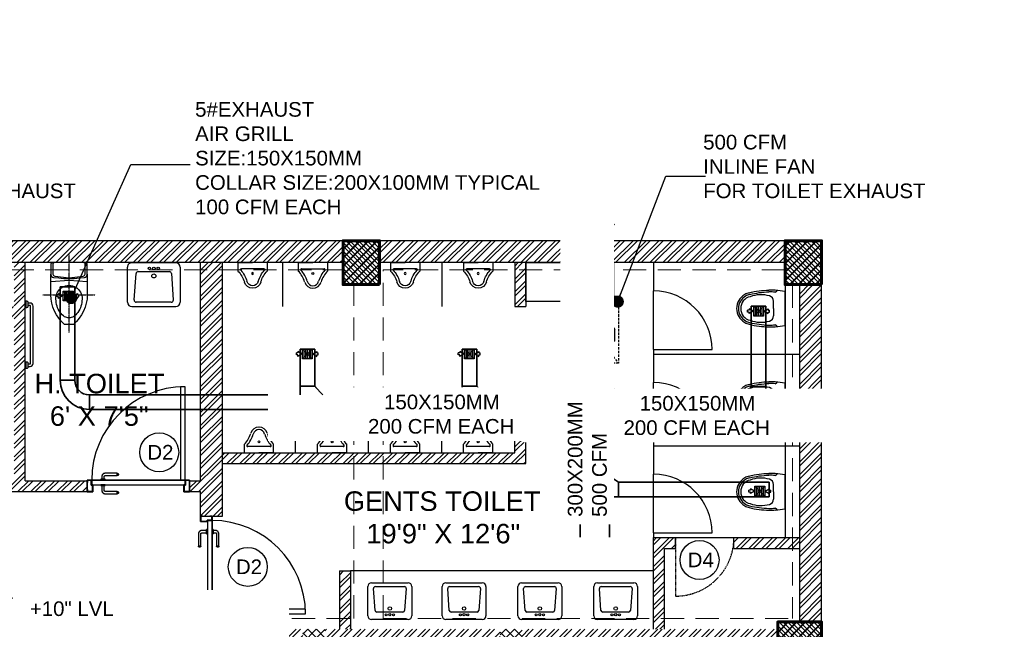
# Model space of a CAD drawing. Header units: inches. Extents: x 113025 to 158499, y 12149 to 30915.
# Tile 166 of 167: x 128550 to 128955, y 21443 to 21693. Entities that reach past the tile are written whole.
import ezdxf

# ---------------------------------------------------------------- set-up
doc = ezdxf.new("R2010")
doc.units = ezdxf.units.IN
doc.header["$MEASUREMENT"] = 0
doc.linetypes.add('CENTER', pattern=[50.8, 31.75, -6.35, 6.35, -6.35])
doc.linetypes.add('HIDDEN', pattern=[0.375, 0.25, -0.125])
for name, color, linetype in [('0-SA-DUCT', 250, 'Continuous'), ('AC-SAD', 104, 'Continuous'), ('PD_025_TEXT', 61, 'Continuous'), ('PP-HVAC- GRILL', 1, 'Continuous')]:
    doc.layers.add(name, color=color, linetype=linetype)
for name, color, linetype, lineweight in [('DIFFUSER', 3, 'Continuous', 30), ('EXHAUST AIR DUCT', 13, 'Continuous', 35), ('HVAC TEXT PP', 104, 'Continuous', 20), ('INLINE  EXHAUST', 211, 'Continuous', 0), ('PD_COLUMN', 2, 'Continuous', 60), ('PD_DOOR', 42, 'Continuous', 25), ('PD_HATCH', 45, 'Continuous', 9)]:
    doc.layers.add(name, color=color, linetype=linetype, lineweight=lineweight)
doc.layers.add('PD_BASE', color=8, linetype='Continuous', transparency=0.5)
doc.styles.get("Standard").update_dxf_attribs({"font": 'arial.ttf', "height": 6})
doc.styles.add('style1', font='arial.ttf', dxfattribs={"height": 500})
doc.dimstyles.new('ISO-10', dxfattribs={"dimtxt": 6, "dimasz": 0.5, "dimexe": 1.25, "dimexo": 0.625, "dimtad": 1, "dimtoh": 1, "dimdec": 1, "dimlunit": 4, "dimtxsty": 'Standard', "dimblk": 'ARCHTICK', "dimcen": 2.5, "dimclrt": 3, "dimadec": 0, "dimazin": 0, "dimtfac": 1, "dimtdec": 1, "dimtmove": 1, "dimatfit": 3, "dimfxl": 1, "dimarcsym": 0})
pattern_1 = [(45, (150297.4604, 39481.8853), (-2.65165043, 2.65165043), []), (45, (150299.228, 39481.8853), (-2.65165043, 2.65165043), [])]
pattern_2 = [(45, (268611.2745, 47371.9895), (-1.767766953, 1.767766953), []), (135, (268611.2745, 47371.9895), (-1.767766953, -1.767766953), [])]

# ---------------------------------------------------------------- blocks, each defined once
blk = doc.blocks.new('columns2')
at = {"layer": 'PD_HATCH'}
h = blk.add_hatch(dxfattribs=at)
h.set_pattern_fill('ANSI37', color=256, scale=20)
h.paths.add_polyline_path([(387, -250), (387, -268), (369, -268), (369, -250)])
h.paths.add_polyline_path([(18, 0), (18, -15), (0, -15), (0, 0)])
h.paths.add_polyline_path([(18, -828), (18, -813), (0, -813), (0, -828)])
h.paths.add_polyline_path([(201, -870), (186, -870), (186, -888), (201, -888)])
h.paths.add_polyline_path([(570, -870), (555, -870), (555, -888), (570, -888)])
h.paths.add_polyline_path([(754.5, -870), (739.5, -870), (739.5, -888), (754.5, -888)])
h.paths.add_polyline_path([(934.5, -870), (919.5, -870), (919.5, -888), (934.5, -888)])
h.paths.add_polyline_path([(385.5, -870), (370.5, -870), (370.5, -888), (385.5, -888)])
h.paths.add_polyline_path([(201, 42), (186, 42), (186, 60), (201, 60)])
h.paths.add_polyline_path([(387, -578), (387, -560), (369, -560), (369, -578)])
h.paths.add_polyline_path([(1116, -731.5), (1116, -716.5), (1098, -716.5), (1098, -731.5)])
h.paths.add_polyline_path([(1116, -111.5), (1116, -96.5), (1098, -96.5), (1098, -111.5)])
h.paths.add_polyline_path([(1116, -561.5), (1116, -576.5), (1098, -576.5), (1098, -561.5)])
h.paths.add_polyline_path([(1116, -251.5), (1116, -266.5), (1098, -266.5), (1098, -251.5)])
h.paths.add_polyline_path([(0, -731.5), (0, -716.5), (18, -716.5), (18, -731.5)])
h.paths.add_polyline_path([(0, -111.5), (0, -96.5), (18, -96.5), (18, -111.5)])
h.paths.add_polyline_path([(0, -406.5), (0, -421.5), (18, -421.5), (18, -406.5)])
h.paths.add_polyline_path([(0, -561.5), (0, -576.5), (18, -576.5), (18, -561.5)])
h.paths.add_polyline_path([(0, -251.5), (0, -266.5), (18, -266.5), (18, -251.5)])
h.paths.add_polyline_path([(993, -111.5), (993, -99.5), (984, -99.5), (984, -111.5)])
h.paths.add_polyline_path([(993, -189.5), (993, -201.5), (984, -201.5), (984, -189.5)])
h.paths.add_polyline_path([(903, -111.5), (903, -99.5), (912, -99.5), (912, -111.5)])
h.paths.add_polyline_path([(903, -189.5), (903, -201.5), (912, -201.5), (912, -189.5)])
h.paths.add_polyline_path([(75, -870), (60, -870), (60, -888), (75, -888)])
h.paths.add_polyline_path([(1116, -870), (1101, -870), (1101, -888), (1116, -888)])
h.paths.add_polyline_path([(75, 42), (60, 42), (60, 60), (75, 60)])
h.paths.add_polyline_path([(570, 42), (555, 42), (555, 60), (570, 60)])
h.paths.add_polyline_path([(754.5, 42), (739.5, 42), (739.5, 60), (754.5, 60)])
h.paths.add_polyline_path([(934.5, 42), (919.5, 42), (919.5, 60), (934.5, 60)])
h.paths.add_polyline_path([(385.5, 42), (370.5, 42), (370.5, 60), (385.5, 60)])
h.paths.add_polyline_path([(1116, 42), (1101, 42), (1101, 60), (1116, 60)])
h.paths.add_polyline_path([(738, -250), (738, -268), (756, -268), (756, -250)])
h.paths.add_polyline_path([(756, -578), (756, -560), (738, -560), (738, -578)])
at = {"layer": 'PD_COLUMN'}
for points in [[(934.5, 42), (919.5, 42), (919.5, 60), (934.5, 60)], [(1116, 42), (1101, 42), (1101, 60), (1116, 60)], [(1116, -111.5), (1116, -96.5), (1098, -96.5), (1098, -111.5)]]:
    blk.add_lwpolyline(points, close=True, dxfattribs=at)
at = {"layer": 'PD_HATCH', "linetype": 'HIDDEN', "ltscale": 38}
for p, q in [((754.5, 60), (919.5, 60)), ((1101, 60), (934.5, 60)), ((754.5, 48), (919.5, 48)), ((1101, 48), (936, 48)), ((936, -95), (936, 48)), ((924, -95), (924, 42)), ((1104, 42), (1104, -95)), ((1116, 42), (1116, -96.5)), ((756, -95), (924, -95)), ((936, -95), (1104, -95))]:
    blk.add_line(p, q, dxfattribs=at)
blk = doc.blocks.new('A$C24556D30')
at = {"color": 251}
for p, q in [((170, 400), (170, 20)), ((300, 210), (300, 292)), ((300, 210), (300, 128))]:
    blk.add_line(p, q, dxfattribs=at)
for points in [[(280, 413, 0.02753), (170, 400, 0.02753)], [(570, 386, 0.054905), (350, 415, 0.054905)], [(565, 366, 0.054905), (350, 395, 0.054905)], [(300, 210), (300, 290, 0.704392)], [(300, 210), (300, 130, -0.704392)], [(170, 20, 0.02753), (280, 7, 0.02753)], [(565, 54, -0.054905), (350, 25, -0.054905)], [(570, 34, -0.054905), (350, 5, -0.054905)]]:
    blk.add_lwpolyline(points, format="xyb", dxfattribs=at)
for centre, radius, start, end in [((280, 413), 20, 184.5905, 273.8823), ((350, -585), 1000, 90, 94.0204), ((350, -585), 980, 90, 94.0204), ((360, 292), 60, 105.9249, 180), ((439, 15), 348, 69.701, 105.9249), ((530, 210), 135, 0, 77.2425), ((530, 210), 160, 60, 77.2425), ((530, 210), 180, 60, 77.2425), ((530, 210), 160, 0, 60), ((530, 210), 180, 0, 60), ((360, 128), 60, 180, 254.0751), ((530, 210), 135, 282.7575, 0), ((530, 210), 160, 300, 0), ((530, 210), 180, 300, 0), ((280, 7), 20, 86.1177, 175.4095), ((350, 1005), 1000, 265.9796, 270), ((350, 1005), 980, 265.9796, 270), ((439, 405), 348, 254.0751, 290.299), ((530, 210), 160, 282.7575, 300), ((530, 210), 180, 282.7575, 300)]:
    blk.add_arc(centre, radius, start, end, dxfattribs=at)
blk = doc.blocks.new('LV')
at = {"color": 251}
for p, q in [((-305, 51), (-305, 459)), ((-254, 510), (254, 510)), ((-201, 458), (203, 458)), ((305, 459), (305, 51)), ((-205, 127), (-226, 431)), ((228, 431), (205, 127)), ((254, 0), (-254, 0)), ((180, 103), (-180, 103))]:
    blk.add_line(p, q, dxfattribs=at)
for centre, radius in [((0, 154), 23.6), ((-51, 67), 14.4), ((0, 67), 15.3), ((51, 67), 14.4)]:
    blk.add_circle(centre, radius, dxfattribs=at)
for centre, radius, start, end in [((-254, 459), 50.8, 90, 180), ((-201, 433), 25.4, 90, 184.2016), ((203, 433), 25.4, 355.4179, 90), ((254, 459), 50.8, 0, 90), ((-180, 129), 25.4, 184.2016, 270), ((180, 129), 25.4, 270, 355.4179), ((-254, 51), 50.8, 180, 270), ((254, 51), 50.8, 270, 0)]:
    blk.add_arc(centre, radius, start, end, dxfattribs=at)
blk = doc.blocks.new('A$C33087201')
at = {"color": 251}
for p, q in [((0, 290), (165, 290)), ((0, 290), (0, 193)), ((330, 290), (165, 290)), ((330, 290), (330, 193)), ((38, 221), (292, 221))]:
    blk.add_line(p, q, dxfattribs=at)
blk.add_circle((165, 168), 10.4, dxfattribs=at)
for centre, radius, start, end in [((-216, -16), 301, 16.9059, 44.1446), ((38, 211), 10, 90, 221.8242), ((-216, -16), 331, 16.9059, 41.8242), ((546, -16), 331, 138.1758, 163.0941), ((546, -16), 301, 135.8554, 163.0941), ((292, 211), 10, 318.1758, 90), ((165, 96), 96.2, 195.0681, 270.0943), ((165, 96), 66.2, 195.0681, 270.0943), ((165, 96), 66.2, 269.9057, 344.9319), ((165, 96), 96.2, 269.9057, 344.9319)]:
    blk.add_arc(centre, radius, start, end, dxfattribs=at)
blk = doc.blocks.new('XI')
at = {"color": 251, "linetype": 'CENTER', "ltscale": 0.2}
for points in [[(-370, 300), (-370, -300)], [(-802, 0), (95, 0)]]:
    blk.add_lwpolyline(points, dxfattribs=at)
at = {"color": 251}
for points in [[(-134, -210), (-370, -210, -0.218492), (-710, -50), (-710, 50, -0.218492), (-370, 210), (-134, 210)], [(0, 170, 0.414214), (-15, 185), (-131, 185, 0.379919), (-156, 163), (-175, 0), (-156, -163, 0.379919), (-131, -185), (-15, -185, 0.414214), (0, -170)]]:
    blk.add_lwpolyline(points, format="xyb", dxfattribs=at)
for points in [[(-418, 150, -1.051391), (-418, -150, -0.060335), (-499, -137, -0.081386), (-571, -103, -0.106971), (-621, -50, -0.136416), (-635, 0, -0.136416), (-621, 50, -0.106971), (-571, 103, -0.081386), (-499, 137, -0.060335)], [(0, -185), (0, 185, 0.414214), (-25, 210), (-134, 210, 0.379919), (-169, 179), (-176, 118, 0.059314), (-176, -118), (-169, -179, 0.379919), (-134, -210), (-25, -210, 0.414214)]]:
    blk.add_lwpolyline(points, format="xyb", close=True, dxfattribs=at)
blk.add_lwpolyline([(-215, 210), (-200, 0), (-215, -210)], dxfattribs=at)
blk.add_circle((-370, 0), 45, dxfattribs=at)
blk = doc.blocks.new('A$C07EA312C')
at = {"color": 251}
for points in [[(0, 550), (0, 500), (10, 500, 0.414214), (20, 510), (20, 540, 0.414214), (10, 550)], [(0, 50), (0, 0), (10, 0, 0.414214), (20, 10), (20, 40, 0.414214), (10, 50)]]:
    blk.add_lwpolyline(points, format="xyb", close=True, dxfattribs=at)
for points in [[(20, 15), (35, 15, 0.414214), (60, 40), (60, 510, 0.414214), (35, 535), (20, 535)], [(20, 35), (35, 35, 0.414214), (40, 40), (40, 510, 0.414214), (35, 515), (20, 515)]]:
    blk.add_lwpolyline(points, format="xyb", dxfattribs=at)
blk = doc.blocks.new('door 1')
at = {"layer": 'PD_DOOR', "color": 251}
for p, q in [((160473, 15356), (160473, 15360)), ((160473, 15360), (160473, 15356)), ((160603, 15360), (160473, 15360)), ((160473, 15360), (160473, 15336)), ((160473, 15360), (160473, 15360)), ((160473, 15335), (160473, 15360)), ((159756, 15338), (159696, 15338)), ((159696, 15338), (159696, 15313)), ((159696, 15313), (159696, 15338)), ((159696, 15338), (159756, 15338)), ((159696, 15213), (159696, 15338)), ((159696, 15313), (159698, 15313)), ((159698, 15313), (159696, 15313)), ((159698, 15313), (159698, 15336)), ((159698, 15336), (159754, 15336)), ((159754, 15336), (159698, 15336)), ((159698, 15336), (159698, 15313)), ((159754, 15268), (159739, 15268)), ((159739, 15268), (159739, 15215)), ((159739, 15215), (159739, 15268)), ((159739, 15268), (159754, 15268)), ((159741, 15213), (159741, 15266)), ((159741, 15266), (159756, 15266)), ((159756, 15266), (159741, 15266)), ((159741, 15266), (159741, 15213)), ((160748, 15263), (159744, 15263)), ((159744, 15263), (159744, 15213)), ((160748, 15263), (159744, 15263)), ((159744, 15263), (159744, 15213)), ((159754, 15336), (159754, 15268)), ((159754, 15268), (159754, 15336)), ((159756, 15266), (159756, 15338)), ((159756, 15338), (159756, 15266)), ((160473, 15335), (160473, 15339)), ((160473, 15339), (160473, 15335)), ((160473, 15336), (160473, 15335)), ((160473, 15335), (160603, 15335)), ((160605, 15273), (160605, 15263)), ((160622, 15273), (160605, 15273)), ((160605, 15273), (160622, 15273)), ((160650, 15263), (160605, 15263)), ((160605, 15263), (160650, 15263)), ((160615, 15323), (160615, 15273)), ((160640, 15273), (160615, 15273)), ((160615, 15273), (160622, 15273)), ((160618, 15268), (160618, 15263)), ((160638, 15268), (160618, 15268)), ((160618, 15268), (160638, 15268)), ((160638, 15263), (160618, 15263)), ((160618, 15263), (160638, 15263)), ((160622, 15273), (160625, 15273)), ((160625, 15273), (160628, 15273)), ((160628, 15273), (160631, 15273)), ((160628, 15273), (160650, 15273)), ((160631, 15273), (160634, 15273)), ((160634, 15273), (160640, 15273)), ((160650, 15273), (160634, 15273)), ((160638, 15263), (160638, 15268)), ((160640, 15273), (160640, 15323)), ((160650, 15263), (160650, 15273)), ((160796, 15338), (160736, 15338)), ((160736, 15338), (160736, 15266)), ((160736, 15266), (160736, 15338)), ((160736, 15338), (160796, 15338)), ((160736, 15266), (160751, 15266)), ((160751, 15266), (160736, 15266)), ((160738, 15268), (160738, 15336)), ((160738, 15336), (160794, 15336)), ((160794, 15336), (160738, 15336)), ((160738, 15336), (160738, 15268)), ((160753, 15268), (160738, 15268)), ((160738, 15268), (160753, 15268)), ((160748, 15213), (160748, 15263)), ((160748, 15263), (160748, 15213)), ((160751, 15266), (160751, 15213)), ((160751, 15213), (160751, 15266)), ((160753, 15215), (160753, 15268)), ((160753, 15268), (160753, 15215)), ((160794, 15336), (160794, 15313)), ((160794, 15313), (160794, 15336)), ((160794, 15313), (160796, 15313)), ((160796, 15313), (160794, 15313)), ((160796, 15313), (160796, 15338)), ((160796, 15338), (160796, 15313)), ((160796, 15338), (160796, 15213)), ((159698, 15238), (159696, 15238)), ((159696, 15238), (159696, 15213)), ((159696, 15213), (159696, 15238)), ((159696, 15238), (159698, 15238)), ((159696, 15213), (159741, 15213)), ((159741, 15213), (159696, 15213)), ((159696, 15213), (159744, 15213)), ((159744, 15213), (159696, 15213)), ((159698, 15215), (159698, 15238)), ((159698, 15238), (159698, 15215)), ((159739, 15215), (159698, 15215)), ((159698, 15215), (159739, 15215)), ((159794, 15213), (159744, 15213)), ((159744, 15213), (159744, 14209)), ((159744, 15213), (160748, 15213)), ((159744, 15213), (159794, 15213)), ((159744, 15213), (159794, 15213)), ((159794, 15213), (159744, 15213)), ((159794, 14209), (159794, 15213)), ((159794, 15213), (160748, 15213)), ((159794, 15213), (160748, 15213)), ((160748, 15213), (159794, 15213)), ((160473, 15165), (160473, 15161)), ((160473, 15161), (160473, 15165)), ((160603, 15165), (160473, 15165)), ((160473, 15165), (160473, 15141)), ((160473, 15165), (160473, 15165)), ((160473, 15140), (160473, 15165)), ((160473, 15144), (160473, 15140)), ((160473, 15140), (160473, 15144)), ((160473, 15141), (160473, 15140)), ((160473, 15140), (160603, 15140)), ((160605, 15213), (160605, 15203)), ((160605, 15213), (160650, 15213)), ((160639, 15213), (160605, 15213)), ((160605, 15203), (160650, 15203)), ((160650, 15203), (160605, 15203)), ((160615, 15203), (160615, 15178)), ((160615, 15203), (160640, 15203)), ((160640, 15203), (160615, 15203)), ((160618, 15213), (160618, 15208)), ((160618, 15213), (160638, 15213)), ((160618, 15213), (160618, 15213)), ((160638, 15213), (160618, 15213)), ((160618, 15208), (160638, 15208)), ((160638, 15208), (160618, 15208)), ((160638, 15208), (160638, 15213)), ((160650, 15213), (160639, 15213)), ((160640, 15178), (160640, 15203)), ((160650, 15203), (160650, 15213)), ((160748, 15213), (160796, 15213)), ((160796, 15213), (160748, 15213)), ((160751, 15213), (160796, 15213)), ((160796, 15213), (160751, 15213)), ((160794, 15215), (160753, 15215)), ((160753, 15215), (160794, 15215)), ((160796, 15238), (160794, 15238)), ((160794, 15238), (160794, 15215)), ((160794, 15215), (160794, 15238)), ((160794, 15238), (160796, 15238)), ((160796, 15213), (160796, 15238)), ((160796, 15238), (160796, 15213)), ((159744, 14209), (159794, 14209))]:
    blk.add_line(p, q, dxfattribs=at)
at = {"layer": 'PD_DOOR', "color": 251, "flags": 128}
for points in [[(160460, 15348), (160460, 15348), (160460, 15349), (160461, 15349), (160461, 15350), (160461, 15350), (160461, 15351), (160461, 15351), (160461, 15352), (160461, 15352), (160461, 15353), (160462, 15353), (160462, 15353), (160462, 15354), (160462, 15354), (160463, 15355), (160463, 15355), (160463, 15356), (160464, 15356), (160464, 15356), (160464, 15357), (160465, 15357), (160465, 15357), (160465, 15358), (160466, 15358), (160466, 15358), (160467, 15358), (160467, 15359), (160467, 15359), (160468, 15359), (160468, 15359), (160469, 15359), (160469, 15360), (160470, 15360), (160470, 15360), (160471, 15360), (160471, 15360), (160472, 15360), (160472, 15360), (160473, 15360), (160473, 15360)], [(160640, 15323), (160640, 15324), (160640, 15326), (160640, 15327), (160640, 15329), (160640, 15330), (160639, 15332), (160639, 15333), (160639, 15334), (160638, 15336), (160637, 15337), (160637, 15339), (160636, 15340), (160635, 15341), (160635, 15343), (160634, 15344), (160633, 15345), (160632, 15346), (160631, 15347), (160630, 15348), (160629, 15350), (160628, 15351), (160627, 15352), (160626, 15352), (160624, 15353), (160623, 15354), (160622, 15355), (160621, 15356), (160619, 15356), (160618, 15357), (160617, 15358), (160615, 15358), (160614, 15359), (160612, 15359), (160611, 15359), (160609, 15360), (160608, 15360), (160606, 15360), (160605, 15360), (160603, 15360), (160603, 15360)], [(160473, 15335), (160472, 15335), (160472, 15335), (160471, 15335), (160471, 15335), (160470, 15335), (160470, 15336), (160469, 15336), (160469, 15336), (160469, 15336), (160468, 15336), (160468, 15336), (160467, 15337), (160467, 15337), (160466, 15337), (160466, 15337), (160465, 15338), (160465, 15338), (160465, 15338), (160464, 15339), (160464, 15339), (160464, 15339), (160463, 15340), (160463, 15340), (160463, 15340), (160462, 15341), (160462, 15341), (160462, 15342), (160462, 15342), (160461, 15343), (160461, 15343), (160461, 15344), (160461, 15344), (160461, 15345), (160461, 15345), (160461, 15346), (160461, 15346), (160460, 15347), (160460, 15347), (160460, 15348), (160460, 15348)], [(160603, 15335), (160603, 15335), (160604, 15335), (160604, 15335), (160605, 15335), (160605, 15335), (160606, 15335), (160606, 15335), (160607, 15335), (160607, 15334), (160608, 15334), (160608, 15334), (160609, 15334), (160609, 15333), (160610, 15333), (160610, 15333), (160610, 15333), (160611, 15332), (160611, 15332), (160612, 15332), (160612, 15331), (160612, 15331), (160613, 15331), (160613, 15330), (160613, 15330), (160613, 15329), (160614, 15329), (160614, 15329), (160614, 15328), (160614, 15328), (160615, 15327), (160615, 15327), (160615, 15326), (160615, 15326), (160615, 15325), (160615, 15325), (160615, 15324), (160615, 15324), (160615, 15323), (160615, 15323), (160615, 15323)], [(160460, 15153), (160460, 15153), (160460, 15154), (160461, 15154), (160461, 15155), (160461, 15155), (160461, 15156), (160461, 15156), (160461, 15157), (160461, 15157), (160461, 15158), (160462, 15158), (160462, 15158), (160462, 15159), (160462, 15159), (160463, 15160), (160463, 15160), (160463, 15161), (160464, 15161), (160464, 15161), (160464, 15162), (160465, 15162), (160465, 15162), (160465, 15163), (160466, 15163), (160466, 15163), (160467, 15163), (160467, 15164), (160467, 15164), (160468, 15164), (160468, 15164), (160469, 15164), (160469, 15165), (160470, 15165), (160470, 15165), (160471, 15165), (160471, 15165), (160472, 15165), (160472, 15165), (160473, 15165), (160473, 15165)], [(160473, 15140), (160472, 15140), (160472, 15140), (160471, 15140), (160471, 15140), (160470, 15140), (160470, 15141), (160469, 15141), (160469, 15141), (160469, 15141), (160468, 15141), (160468, 15141), (160467, 15142), (160467, 15142), (160466, 15142), (160466, 15142), (160465, 15143), (160465, 15143), (160465, 15143), (160464, 15144), (160464, 15144), (160464, 15144), (160463, 15145), (160463, 15145), (160463, 15145), (160462, 15146), (160462, 15146), (160462, 15147), (160462, 15147), (160461, 15148), (160461, 15148), (160461, 15149), (160461, 15149), (160461, 15150), (160461, 15150), (160461, 15151), (160461, 15151), (160460, 15152), (160460, 15152), (160460, 15153), (160460, 15153)], [(160603, 15140), (160604, 15140), (160606, 15140), (160607, 15140), (160609, 15141), (160610, 15141), (160612, 15141), (160613, 15142), (160615, 15142), (160616, 15143), (160618, 15143), (160619, 15144), (160620, 15144), (160622, 15145), (160623, 15146), (160624, 15147), (160625, 15148), (160627, 15148), (160628, 15149), (160629, 15150), (160630, 15152), (160631, 15153), (160632, 15154), (160633, 15155), (160634, 15156), (160634, 15157), (160635, 15159), (160636, 15160), (160637, 15161), (160637, 15163), (160638, 15164), (160638, 15165), (160639, 15167), (160639, 15168), (160640, 15170), (160640, 15171), (160640, 15173), (160640, 15174), (160640, 15176), (160640, 15177), (160640, 15178)], [(160615, 15178), (160615, 15177), (160615, 15177), (160615, 15176), (160615, 15176), (160615, 15175), (160615, 15175), (160615, 15174), (160615, 15174), (160615, 15173), (160614, 15173), (160614, 15172), (160614, 15172), (160614, 15171), (160614, 15171), (160613, 15171), (160613, 15170), (160613, 15170), (160612, 15169), (160612, 15169), (160612, 15169), (160611, 15168), (160611, 15168), (160611, 15168), (160610, 15167), (160610, 15167), (160609, 15167), (160609, 15167), (160608, 15166), (160608, 15166), (160607, 15166), (160607, 15166), (160607, 15166), (160606, 15166), (160606, 15165), (160605, 15165), (160605, 15165), (160604, 15165), (160604, 15165), (160603, 15165), (160603, 15165)]]:
    blk.add_lwpolyline(points, dxfattribs=at)
at = {"layer": 'PD_DOOR', "color": 251}
blk.add_arc((159744, 15213), 1004, 270, 0, dxfattribs=at)
blk = doc.blocks.new('DOOR1')
at = {"color": 251, "xscale": 0.03818181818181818, "yscale": 0.03818181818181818, "zscale": 0.03818181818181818, "rotation": 90}
blk.add_blockref('door 1', (-2370.94, -8406.75), dxfattribs=at)
blk = doc.blocks.new('D4')
at = {"layer": 'PD_DOOR'}
blk.add_circle((0, 0), 8, dxfattribs=at)
at = {"layer": 'PD_DOOR', "insert": (-4.87, 3.03), "char_height": 6, "width": 47.1418, "attachment_point": 1}
blk.add_mtext('D4', dxfattribs=at)
blk = doc.blocks.new('FIRST FLOOR AR PLAN')
at = {"layer": 'PD_BASE'}
h = blk.add_hatch(dxfattribs=at)
h.set_pattern_fill('ANSI32', color=256, scale=10)
h.set_pattern_definition([(45, (123173.841, 20768.249), (-2.65165, 2.65165), []), (45, (123175.6088, 20768.249), (-2.65165, 2.65165), [])])
h.paths.add_polyline_path([(123176.99, 20811), (123167.99, 20811), (123167.99, 20729.5), (123176.99, 20729.5)])
h.paths.add_polyline_path([(123538.49, 20663.5), (123368.99, 20663.5), (123368.99, 20654.5), (123538.49, 20654.5)])
h.paths.add_polyline_path([(123722.99, 20663.5), (123553.49, 20663.5), (123553.49, 20654.5), (123722.99, 20654.5)])
h.paths.add_polyline_path([(123176.99, 21527.5), (123167.99, 21527.5), (123167.99, 21446), (123176.99, 21446)])
h.paths.add_polyline_path([(123176.99, 21431), (123167.99, 21431), (123167.99, 21291), (123176.99, 21291)])
h.paths.add_polyline_path([(123176.99, 21276), (123167.99, 21276), (123167.99, 21136), (123176.99, 21136)])
h.paths.add_polyline_path([(123176.99, 21121), (123167.99, 21121), (123167.99, 20981), (123176.99, 20981)])
h.paths.add_polyline_path([(123176.99, 20966), (123167.99, 20966), (123167.99, 20826), (123176.99, 20826)])
h.paths.add_polyline_path([(124268.99, 21602.5), (124102.49, 21602.5), (124102.49, 21593.5), (124268.99, 21593.5)])
h.paths.add_polyline_path([(124087.49, 21602.5), (123922.49, 21602.5), (123922.49, 21593.5), (124087.49, 21593.5)])
h.paths.add_polyline_path([(123907.49, 21602.5), (123737.99, 21602.5), (123737.99, 21593.5), (123907.49, 21593.5)])
h.paths.add_polyline_path([(123722.99, 21602.5), (123553.49, 21602.5), (123553.49, 21593.5), (123722.99, 21593.5)])
h.paths.add_polyline_path([(123353.99, 21602.5), (123242.99, 21602.5), (123242.99, 21593.5), (123353.99, 21593.5)])
h.paths.add_polyline_path([(123227.99, 21602.5), (123167.99, 21602.5), (123167.99, 21542.5), (123176.99, 21542.5), (123176.99, 21593.5), (123227.99, 21593.5)])
h.paths.add_polyline_path([(123176.99, 20714.5), (123167.99, 20714.5), (123167.99, 20654.5), (123227.99, 20654.5), (123227.99, 20663.5), (123176.99, 20663.5)])
h.paths.add_polyline_path([(123353.99, 20663.5), (123242.99, 20663.5), (123242.99, 20654.5), (123353.99, 20654.5)])
h.paths.add_polyline_path([(123762.74, 20663.5), (123737.99, 20663.5), (123737.99, 20654.5), (123762.74, 20654.5)])
h.paths.add_polyline_path([(123907.49, 20663.5), (123882.74, 20663.5), (123882.74, 20654.5), (123907.49, 20654.5)])
h.paths.add_polyline_path([(123944.99, 20663.5), (123922.49, 20663.5), (123922.49, 20654.5), (123944.99, 20654.5)])
h.paths.add_polyline_path([(124087.49, 20663.5), (124064.99, 20663.5), (124064.99, 20654.5), (124087.49, 20654.5)])
h.paths.add_polyline_path([(124124.99, 20663.5), (124102.49, 20663.5), (124102.49, 20654.5), (124124.99, 20654.5)])
h.paths.add_polyline_path([(124268.99, 20663.5), (124244.99, 20663.5), (124244.99, 20654.5), (124268.99, 20654.5)])
h.paths.add_polyline_path([(124283.99, 20672.5), (124274.99, 20672.5)])
h.paths.add_polyline_path([(124283.99, 20811), (124274.99, 20811), (124274.99, 20672.5), (124283.99, 20672.5)])
h.paths.add_polyline_path([(124283.99, 20966), (124274.99, 20966), (124274.99, 20826), (124283.99, 20826)])
h.paths.add_polyline_path([(124283.99, 21276), (124274.99, 21276), (124274.99, 20981), (124283.99, 20981)])
h.paths.add_polyline_path([(124283.99, 21584.5), (124274.99, 21584.5), (124274.99, 21446), (124283.99, 21446)])
h.paths.add_polyline_path([(124265.99, 21443), (124160.99, 21443), (124160.99, 21434), (124265.99, 21434)])
h.paths.add_polyline_path([(124160.99, 21431), (124151.99, 21431), (124151.99, 21353), (124160.99, 21353)])
h.paths.add_polyline_path([(124151.99, 21443), (124079.99, 21443), (124079.99, 21434), (124151.99, 21434)])
h.paths.add_polyline_path([(124079.99, 21431), (124070.99, 21431), (124070.99, 21353), (124079.99, 21353)])
h.paths.add_polyline_path([(124070.99, 21443), (123989.99, 21443), (123989.99, 21341), (124016.99, 21341), (124016.99, 21350), (123998.99, 21350), (123998.99, 21434), (124070.99, 21434)])
h.paths.add_polyline_path([(124070.99, 21350), (124052.99, 21350), (124052.99, 21341), (124070.99, 21341)], flags=17)
h.paths.add_polyline_path([(124097.99, 21350), (124079.99, 21350), (124079.99, 21341), (124097.99, 21341)])
h.paths.add_polyline_path([(124151.99, 21350), (124133.99, 21350), (124133.99, 21341), (124151.99, 21341)])
h.paths.add_polyline_path([(124160.99, 21341), (124151.99, 21341), (124151.99, 21278), (124160.99, 21278)])
h.paths.add_polyline_path([(124283.99, 21292), (124274.99, 21292), (124274.99, 21291), (124283.99, 21291)])
h.paths.add_polyline_path([(124283.99, 21431), (124274.99, 21431), (124274.99, 21412), (124283.99, 21412)])
h.paths.add_polyline_path([(123405.74, 21593.5), (123405.74, 21602.5), (123368.99, 21602.5), (123368.99, 21593.5)])
h.paths.add_polyline_path([(123501.74, 21602.5), (123501.74, 21593.5), (123538.49, 21593.5), (123538.49, 21602.5)])
h = blk.add_hatch(dxfattribs=at)
h.set_pattern_fill('ANSI37', color=256, scale=20)
h.set_pattern_definition(pattern_2)
h.paths.add_polyline_path([(124102.49, 21602.5), (124087.49, 21602.5), (124087.49, 21584.5), (124102.49, 21584.5)])
h = blk.add_hatch(dxfattribs=at)
h.set_pattern_fill('ANSI37', color=256, scale=20)
h.set_pattern_definition(pattern_2)
h.paths.add_polyline_path([(124283.99, 21602.5), (124268.99, 21602.5), (124268.99, 21584.5), (124283.99, 21584.5)])
h = blk.add_hatch(dxfattribs=at)
h.set_pattern_fill('ANSI32', color=256, scale=10)
h.set_pattern_definition(pattern_1)
h.paths.add_polyline_path([(123758.99, 21593.5), (123752.99, 21593.5), (123752.99, 21557.5), (123758.99, 21557.5)])
h.paths.add_polyline_path([(123758.99, 21557.5), (123752.99, 21557.5), (123752.99, 21521.5), (123758.99, 21521.5)])
h.paths.add_polyline_path([(123752.99, 21521.5), (123752.99, 21485.5), (123758.99, 21485.5), (123758.99, 21521.5)])
h.paths.add_polyline_path([(123758.99, 21485.5), (123752.99, 21485.5), (123752.99, 21449.5), (123758.99, 21449.5)])
h.paths.add_polyline_path([(123758.99, 21449.5), (123752.99, 21449.5), (123752.99, 21413.5), (123758.99, 21413.5)])
h.paths.add_polyline_path([(123758.99, 21413.5), (123752.99, 21413.5), (123752.99, 21377.5), (123758.99, 21377.5)])
h.paths.add_polyline_path([(124037.99, 21593.5), (124028.99, 21593.5), (124028.99, 21504), (124024.49, 21504), (124024.49, 21499.5), (124028.99, 21499.5), (124028.99, 21489.5), (124037.99, 21489.5)])
h.paths.add_polyline_path([(123956.99, 21593.5), (123952.49, 21593.5), (123952.49, 21504), (123947.99, 21504), (123947.99, 21499.5), (123982.49, 21499.5), (123982.49, 21504), (123956.99, 21504)])
h.paths.add_polyline_path([(123952.49, 21575.5), (123949.49, 21575.5), (123949.49, 21571), (123952.49, 21571)], flags=17)
h.paths.add_polyline_path([(123925.49, 21575.5), (123922.49, 21575.5), (123922.49, 21584.5), (123917.99, 21584.5), (123917.99, 21575.5), (123907.49, 21575.5), (123907.49, 21571), (123925.49, 21571)])
h.paths.add_polyline_path([(123871.49, 21593.5), (123866.99, 21593.5), (123866.99, 21577.5), (123866.99, 21571), (123871.49, 21571), (123871.49, 21575.5)])
h.paths.add_polyline_path([(124162.49, 21593.5), (124157.99, 21593.5), (124157.99, 21575.5), (124162.49, 21575.5)])
h = blk.add_hatch(dxfattribs=at)
h.set_pattern_fill('ANSI32', color=256, scale=10)
h.set_pattern_definition(pattern_1)
h.paths.add_polyline_path([(124090.49, 21467), (124085.99, 21467), (124085.99, 21443), (124090.49, 21443)])
h.paths.add_polyline_path([(124223.99, 21480.62), (124214.99, 21480.62), (124214.99, 21443), (124219.49, 21443), (124219.49, 21476.12), (124223.99, 21476.12)])
h.paths.add_polyline_path([(124274.99, 21480.62), (124247.99, 21480.62), (124247.99, 21476.12), (124274.99, 21476.12)])
h.paths.add_polyline_path([(124162.49, 21533.5), (124157.99, 21533.5), (124157.99, 21515.5), (124037.99, 21515.5), (124037.99, 21511), (124162.49, 21511)])
h = blk.add_hatch(dxfattribs=at)
h.set_pattern_fill('ANSI37', color=256, scale=20)
h.set_pattern_definition(pattern_2)
h.paths.add_polyline_path([(124283.99, 21431), (124283.99, 21446), (124265.99, 21446), (124265.99, 21431)])
at = {"layer": 'PD_BASE', "lineweight": 30}
for p, q in [((124283.99, 21602.5), (123501.74, 21602.5)), ((124087.49, 21593.5), (123922.49, 21593.5)), ((123956.99, 21504), (123956.99, 21593.5)), ((124028.99, 21504), (124028.99, 21593.5)), ((124268.99, 21593.5), (124102.48, 21593.5)), ((124157.99, 21593.5), (124157.99, 21575.5)), ((124162.49, 21593.5), (124162.49, 21575.5)), ((124268.99, 21584.5), (124268.99, 21480.62)), ((124157.99, 21575.5), (124162.49, 21575.5)), ((124157.99, 21515.5), (124157.99, 21533.5)), ((124157.99, 21533.5), (124162.49, 21533.5)), ((124162.49, 21511), (124162.49, 21533.5)), ((124037.99, 21515.5), (124157.99, 21515.5)), ((124037.99, 21511), (124162.49, 21511)), ((123956.99, 21504), (123982.49, 21504)), ((123982.49, 21504), (123982.49, 21499.5)), ((124024.49, 21504), (124028.99, 21504)), ((124024.49, 21499.5), (124024.49, 21504)), ((123947.99, 21499.5), (123982.49, 21499.5)), ((124024.49, 21499.5), (124028.99, 21499.5)), ((124028.99, 21489.5), (124028.99, 21499.5)), ((124214.99, 21443), (124214.99, 21480.62)), ((124214.99, 21480.62), (124223.99, 21480.62)), ((124223.99, 21476.12), (124223.99, 21480.62)), ((124247.99, 21480.62), (124274.99, 21480.62)), ((124247.99, 21476.12), (124247.99, 21480.62)), ((124219.49, 21443), (124219.49, 21476.12)), ((124219.49, 21476.12), (124223.99, 21476.12)), ((124247.99, 21476.12), (124274.99, 21476.12)), ((124085.99, 21467), (124085.99, 21443)), ((124085.99, 21467), (124090.49, 21467)), ((124090.49, 21467), (124090.49, 21443)), ((124028.99, 21443), (124028.99, 21447.5)), ((124028.99, 21447.5), (124037.99, 21447.5)), ((124037.99, 21443), (124037.99, 21447.5))]:
    blk.add_line(p, q, dxfattribs=at)
at = {"layer": 'PD_BASE', "ltscale": 12}
for p, q in [((124062.74, 21575.5), (124062.74, 21593.5)), ((124127.99, 21593.5), (124127.99, 21575.5)), ((124214.99, 21593.5), (124214.99, 21581.87)), ((124214.99, 21557.87), (124214.99, 21581.87)), ((124214.99, 21557.87), (124214.99, 21544.25)), ((124214.99, 21557.87), (124238.99, 21557.87)), ((124214.99, 21555.87), (124274.99, 21555.87)), ((124214.99, 21520.25), (124214.99, 21544.25)), ((124067.99, 21515.5), (124067.99, 21533.5)), ((124097.99, 21515.5), (124097.99, 21533.5)), ((124127.99, 21515.5), (124127.99, 21533.5)), ((124214.99, 21520.25), (124214.99, 21506.62)), ((124214.99, 21520.25), (124238.99, 21520.25)), ((124214.99, 21518.25), (124274.99, 21518.25)), ((124214.99, 21482.62), (124214.99, 21506.62)), ((124214.99, 21482.62), (124214.99, 21480.62)), ((124214.99, 21482.62), (124238.99, 21482.62)), ((124223.99, 21480.62), (124247.99, 21480.62)), ((124214.99, 21467), (124090.49, 21467))]:
    blk.add_line(p, q, dxfattribs=at)
at = {"layer": 'PD_BASE', "linetype": 'HIDDEN', "ltscale": 0.2}
blk.add_line((124223.99, 21480.62), (124223.99, 21456.62), dxfattribs=at)
at = {"layer": 'PD_BASE'}
for points in [[(124102.49, 21584.5), (124087.49, 21584.5), (124087.49, 21602.5), (124102.49, 21602.5)], [(124283.99, 21584.5), (124268.99, 21584.5), (124268.99, 21602.5), (124283.99, 21602.5)], [(124283.99, 21431), (124283.99, 21446), (124265.99, 21446), (124265.99, 21431)]]:
    blk.add_lwpolyline(points, close=True, dxfattribs=at)
at = {"layer": 'PD_BASE', "lineweight": 30}
for points in [[(124028.99, 21489.5), (124037.99, 21489.5), (124037.99, 21593.5)], [(124274.99, 21446), (124274.99, 21584.5)], [(124283.99, 21446), (124283.99, 21446), (124283.99, 21584.5)]]:
    blk.add_lwpolyline(points, dxfattribs=at)
at = {"layer": 'PD_BASE', "ltscale": 12}
blk.add_lwpolyline([(124162.49, 21593.5), (124198.49, 21593.5), (124198.49, 21577.5), (124162.49, 21577.5)], close=True, dxfattribs=at)
at = {"layer": 'PD_BASE'}
for centre in [(124012.03, 21515.64), (124048.39, 21468.63)]:
    blk.add_circle(centre, 8, dxfattribs=at)
at = {"layer": 'PD_BASE', "ltscale": 12}
for centre in [(124214.99, 21557.87), (124214.99, 21520.25), (124214.99, 21482.62)]:
    blk.add_arc(centre, 24, 0, 90, dxfattribs=at)
at = {"layer": 'PD_BASE', "linetype": 'HIDDEN', "ltscale": 0.2}
blk.add_arc((124223.99, 21480.62), 24, 270, 0, dxfattribs=at)
at = {"layer": 'PD_BASE', "ltscale": 12}
for name, p, xscale, yscale, zscale, rotation in [('XI', (123974.99, 21593.5), 0.03571428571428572, 0.03571428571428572, 0.03571428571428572, 90), ('LV', (124009.81, 21593.5), 0.03542840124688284, 0.03542840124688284, 0.03542840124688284, 180), ('A$C24556D30', (124275.25, 21582.42), 0.03684210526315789, 0.03684210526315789, 0.03684210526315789, 180), ('A$C24556D30', (124275.25, 21544.8), 0.03684210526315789, 0.03684210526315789, 0.03684210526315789, 180), ('A$C33087201', (124058.99, 21526.03), 0.03636363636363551, 0.03636363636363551, 0.03636363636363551, 180), ('A$C33087201', (124088.99, 21526.03), 0.03636363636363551, 0.03636363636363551, 0.03636363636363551, 180), ('A$C33087201', (124118.99, 21526.03), 0.03636363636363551, 0.03636363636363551, 0.03636363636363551, 180), ('A$C33087201', (124148.99, 21526.03), 0.03636363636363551, 0.03636363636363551, 0.03636363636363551, 180), ('A$C24556D30', (124275.25, 21507.17), 0.03684210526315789, 0.03684210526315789, 0.03684210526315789, 180)]:
    blk.add_blockref(name, p, dxfattribs=dict(at, xscale=xscale, yscale=yscale, zscale=zscale, rotation=rotation))
for name, p, xscale, yscale, zscale in [('A$C33087201', (124056.37, 21582.97), -0.03636363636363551, 0.03636363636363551, 0.03636363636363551), ('A$C33087201', (124069.12, 21582.97), 0.03636363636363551, 0.03636363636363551, 0.03636363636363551), ('A$C33087201', (124118.99, 21582.97), -0.03636363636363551, 0.03636363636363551, 0.03636363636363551), ('A$C33087201', (124148.99, 21582.97), -0.03636363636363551, 0.03636363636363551, 0.03636363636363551), ('A$C07EA312C', (123957.24, 21550.15), 0.05, 0.05, 0.05), ('LV', (124106.71, 21447), 0.0295236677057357, 0.0295236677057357, 0.0295236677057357), ('LV', (124137.18, 21447), 0.0295236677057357, 0.0295236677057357, 0.0295236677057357), ('LV', (124168.3, 21447), 0.0295236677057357, 0.0295236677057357, 0.0295236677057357), ('LV', (124199.43, 21447), 0.0295236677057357, 0.0295236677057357, 0.0295236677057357)]:
    blk.add_blockref(name, p, dxfattribs=dict(at, xscale=xscale, yscale=yscale, zscale=zscale))
at = {"layer": 'PD_BASE', "ltscale": 25, "rotation": 90.00000000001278}
blk.add_blockref('DOOR1', (121715.22, 24456.06), dxfattribs=at)
at = {"layer": 'PD_BASE', "ltscale": 25}
blk.add_blockref('DOOR1', (126985.55, 23756.77), dxfattribs=at)
at = {"layer": 'PD_BASE'}
blk.add_blockref('D4', (124233.86, 21471.46), dxfattribs=at)
at = {"layer": 'PD_COLUMN'}
blk.add_blockref('columns2', (123167.99, 21542.5), dxfattribs=at)
at = {"layer": 'PD_BASE', "char_height": 8, "width": 128.4952, "attachment_point": 1, "style": 'style1'}
for s, insert in [('\\pi57.527;ES', (123822.92, 21590.18)), ('\\pi21.817; LADIES TOILET\\P\\pi38.63;16\'7" X 18\'', (123794.07, 21547.87)), ('\\pi38.106;H. TOILET\\P\\pi44.447;6\' X 7\'5"', (123922.68, 21547.87)), ('\\pi24.294;GENTS TOILET\\P\\pi33.538;19\'9" X 12\'6"', (124063.54, 21499.62))]:
    blk.add_mtext(s, dxfattribs=dict(at, insert=insert))
at = {"layer": 'PD_BASE', "char_height": 6, "attachment_point": 1}
for s, insert, width in [('D2', (124007.16, 21518.67), 47.1418), ('D2', (124043.52, 21471.66), 47.1418), ('\\pi51.834;+10" LVL', (123907.08, 21454.46), 137.3386)]:
    blk.add_mtext(s, dxfattribs=dict(at, insert=insert, width=width))
blk = doc.blocks.new('zw$E1C9')
at = {"layer": '0-SA-DUCT', "color": 1}
for p, q in [((0, 3.74), (6, 9.74)), ((0, 9.74), (6, 3.74)), ((0, 8.74), (6, 8.74)), ((0, 7.74), (6, 7.74)), ((0, 6.74), (6, 6.74)), ((6, 5.74), (0, 5.74)), ((6, 4.74), (0, 4.74))]:
    blk.add_line(p, q, dxfattribs=at)
at = {"layer": '0-SA-DUCT', "color": 1, "lineweight": 30}
blk.add_lwpolyline([(0, 9.74), (6, 9.74), (6, 3.74), (0, 3.74)], close=True, dxfattribs=at)
at = {"layer": 'DIFFUSER', "color": 3, "extrusion": (2.80089e-06, 4.46e-14, 1)}
for p, q in [((3, 10.1, 0), (1.51, 12.59, 0)), ((1.51, 12.59, 0), (2.38, 12.59, 0)), ((2.38, 12.59, 0), (2.38, 13.49, 0)), ((2.38, 13.49, 0), (3.62, 13.49, 0)), ((3, 10.1, 0), (4.49, 12.59, 0)), ((3.62, 12.59, 0), (3.62, 13.49, 0)), ((4.49, 12.59, 0), (3.62, 12.59, 0))]:
    blk.add_line(p, q, dxfattribs=at)
at = {"layer": 'DIFFUSER', "color": 8, "extrusion": (-4.46e-14, -2.80089e-06, 1)}
blk.add_line((1, 8.74, 0), (1, 8.74, 0), dxfattribs=at)
at = {"layer": 'DIFFUSER', "color": 3, "extrusion": (2.80089e-06, -4.46e-14, 1)}
for p, q in [((3, 3.39, 0), (1.51, 0.9, 0)), ((1.51, 0.9, 0), (2.38, 0.9, 0)), ((2.38, 0.9, 0), (2.38, 0, 0)), ((2.38, 0, 0), (3.62, 0, 0)), ((3, 3.39, 0), (4.49, 0.9, 0)), ((4.49, 0.9, 0), (3.62, 0.9, 0)), ((3.62, 0.9, 0), (3.62, 0, 0))]:
    blk.add_line(p, q, dxfattribs=at)
blk = doc.blocks.new('zw$239F')
at = {"layer": 'AC-SAD', "color": 8, "linetype": 'HIDDEN', "ltscale": 50}
for p, q in [((345, 0), (0, 270)), ((0, 0), (345, 270))]:
    blk.add_line(p, q, dxfattribs=at)
at = {"layer": 'AC-SAD', "ltscale": 500}
for p, q in [((24.4, 205.2), (0, 205.2)), ((0, 92.1), (0, 205.2)), ((97.6, 205.2), (73.2, 205.2)), ((271.7, 205.2), (247.3, 205.2)), ((247.3, 92.1), (247.3, 205.2)), ((345, 205.2), (320.6, 205.2)), ((24.4, 92.1), (0, 92.1)), ((97.6, 92.1), (73.2, 92.1)), ((271.7, 92.1), (247.3, 92.1)), ((345, 92.1), (320.6, 92.1))]:
    blk.add_line(p, q, dxfattribs=at)
at = {"layer": 'AC-SAD', "color": 1, "ltscale": 500}
for p, q in [((24.4, 92.1), (24.4, 205.2)), ((48.8, 92.1), (48.8, 205.2)), ((73.2, 92.1), (73.2, 205.2)), ((271.7, 92.1), (271.7, 205.2)), ((296.1, 92.1), (296.1, 205.2)), ((320.6, 92.1), (320.6, 205.2))]:
    blk.add_line(p, q, dxfattribs=at)
at = {"layer": 'AC-SAD'}
for p, q in [((97.6, 205.2), (97.6, 92.1)), ((97.6, 205.2), (113.9, 205.2)), ((113.9, 205.2), (172.5, 251.6)), ((113.9, 205.2), (113.9, 92.1)), ((172.5, 251.6), (172.5, 45.7)), ((231.1, 251.6), (172.5, 251.6)), ((231.1, 251.6), (231.1, 45.7)), ((231.1, 205.2), (247.3, 205.2)), ((247.3, 205.2), (247.3, 92.1)), ((345, 205.2), (345, 92.1)), ((97.6, 92.1), (113.9, 92.1)), ((113.9, 92.1), (172.5, 45.7)), ((231.1, 92.1), (247.3, 92.1)), ((231.1, 45.7), (172.5, 45.7)), ((172.5, 18.4), (172.5, 45.7)), ((216.1, 18.4), (172.5, 18.4)), ((216.1, 45.7), (216.1, 18.4))]:
    blk.add_line(p, q, dxfattribs=at)
at = {"layer": 'AC-SAD', "color": 8, "linetype": 'HIDDEN', "ltscale": 50}
blk.add_lwpolyline([(0, 0), (0, 270), (345, 270), (345, 0)], close=True, dxfattribs=at)
at = {"layer": 'AC-SAD', "color": 1, "ltscale": 500}
for centre, major_axis, ratio, start_param, end_param in [((36.6, 205.2), (-8.63, 8.63), 1, 3.926991, 7.068583), ((61, 205.2), (-8.63, 8.63), 1, 3.926991, 7.068583), ((283.9, 205.2), (-8.63, 8.63), 1, 3.926991, 7.068583), ((308.3, 205.2), (-8.63, 8.63), 1, 3.926991, 7.068583), ((36.6, 92.1), (-9.21, -9.21), 0.885218, 5.436977, 8.57857), ((61, 92.1), (-9.21, -9.21), 0.885218, 5.436977, 8.57857), ((283.9, 92.1), (-9.21, -9.21), 0.885218, 5.436977, 8.57857), ((308.3, 92.1), (-9.21, -9.21), 0.885218, 5.436977, 8.57857)]:
    blk.add_ellipse(centre, major_axis=major_axis, ratio=ratio, start_param=start_param, end_param=end_param, dxfattribs=at)
blk = doc.blocks.new('_ArchTick')
at = {"color": 0, "linetype": 'ByBlock', "const_width": 0.15}
blk.add_lwpolyline([(-0.5, -0.5), (0.5, 0.5)], dxfattribs=at)
blk = doc.blocks.new('zw$9BF9')
at = {"layer": 'EXHAUST AIR DUCT'}
for p, q in [((184.66, 261.58), (182.99, 258.98)), ((184.66, 255.85), (184.66, 261.58)), ((184.66, 261.58), (186.33, 258.98)), ((189.25, 261.53), (187.58, 258.92)), ((189.25, 255.8), (189.25, 261.53)), ((189.25, 261.53), (190.92, 258.92)), ((193.58, 261.53), (191.91, 258.92)), ((193.58, 255.8), (193.58, 261.53)), ((193.58, 261.53), (195.24, 258.92)), ((198.16, 261.48), (196.5, 258.87)), ((198.16, 255.74), (198.16, 261.48)), ((198.16, 261.48), (199.83, 258.87)), ((185.86, 237.95, 0), (185.86, 252.5, 0)), ((197.86, 237.95, 0), (197.86, 252.5, 0)), ((187.34, 229.8, 0), (185.86, 237.95, 0)), ((185.86, 237.95, 0), (197.86, 237.95, 0)), ((197.86, 237.95, 0), (196.39, 229.8, 0)), ((-27.65, 233.58, 0), (-21.65, 233.58, 0)), ((-27.65, 195.22, 0), (-27.65, 233.58, 0)), ((-21.65, 195.22, 0), (-21.65, 233.58, 0)), ((262.12, 225.59, 0), (256.12, 225.59, 0)), ((256.12, 225.59, 0), (256.12, 192.08, 0)), ((262.12, 225.59, 0), (262.12, 190.34, 0)), ((76.9, 208.02, 0), (70.9, 208.02, 0)), ((143.37, 208.02, 0), (137.37, 208.02, 0)), ((137.37, 208.02, 0), (137.37, 189.22, 0)), ((143.37, 208.02, 0), (143.37, 192.78, 0)), ((187.34, 202.2, 0), (185.86, 194.6, 0)), ((197.86, 194.6, 0), (196.39, 202.2, 0)), ((-21.65, 195.22, 0), (-27.65, 195.22, 0)), ((185.86, 194.6, 0), (197.86, 194.6, 0)), ((137.37, 192.78, 0), (143.37, 192.78, 0)), ((143.37, 192.78, 0), (146.7, 189.22, 0)), ((181.73, 189.22, 0), (185.86, 192.84, 0)), ((201.56, 190.34, 0), (197.86, 192.82, 0)), ((197.86, 184.34, 0), (197.86, 190.34, 0)), ((263.52, 190.34, 0), (201.56, 190.34, 0)), ((201.56, 184.34, 0), (201.56, 190.34, 0)), ((256.12, 192.55), (254.79, 190.34, 0)), ((262.12, 192.55), (256.12, 192.55)), ((262.12, 190.34, 0), (256.12, 190.34, 0)), ((263.52, 184.34, 0), (263.52, 190.34, 0)), ((181.73, 189.22, 0), (-15.65, 189.22, 0)), ((-15.65, 189.22, 0), (-15.65, 183.22, 0)), ((100.26, 189.22, 0), (94.26, 189.22, 0)), ((181.73, 183.22, 0), (181.73, 189.22, 0)), ((185.86, 183.22, 0), (185.86, 189.22, 0)), ((185.86, 183.22, 0), (-15.65, 183.22, 0)), ((263.52, 184.34, 0), (197.86, 184.34, 0)), ((201.56, 153.39, 0), (197.86, 155.87, 0)), ((197.86, 147.39, 0), (197.86, 153.39, 0)), ((263.52, 153.39, 0), (201.56, 153.39, 0)), ((201.56, 147.39, 0), (201.56, 153.39, 0)), ((263.52, 147.39, 0), (263.52, 153.39, 0)), ((263.52, 147.39, 0), (197.86, 147.39, 0))]:
    blk.add_line(p, q, dxfattribs=at)
for radius in [12, 6]:
    blk.add_arc((-15.65, 195.22, 0), radius, 180, 270, dxfattribs=at)
at = {"color": 8}
blk.add_blockref('D4', (234.87, 121.46), dxfattribs=at)
at = {"layer": 'INLINE  EXHAUST', "lineweight": 30, "ltscale": 1000, "xscale": 0.08, "yscale": 0.08, "zscale": 0.08, "rotation": 270}
blk.add_blockref('zw$239F', (179.97, 229.8, 0), dxfattribs=at)
at = {"layer": 'PP-HVAC- GRILL', "lineweight": 30, "ltscale": 1000, "xscale": 0.6666666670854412, "yscale": 0.6666666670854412, "zscale": 0.6666666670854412, "rotation": 90}
for p in [(-19.9, 227.83, 0), (263.61, 221.59, 0), (78.36, 204.02, 0), (144.82, 204.02, 0), (264.23, 185.22, 0), (264.12, 147.69, 0)]:
    blk.add_blockref('zw$E1C9', p, dxfattribs=at)
at = {"layer": 'EXHAUST AIR DUCT', "char_height": 6, "attachment_point": 1, "bg_fill": 2}
for s, insert in [('1000 CFM \\PINLINE FAN \\PFOR TOILET EXHAUST', (-112.44, 295.98)), ('500 CFM \\PINLINE FAN \\PFOR TOILET EXHAUST', (236.37, 295.98))]:
    blk.add_mtext_dynamic_manual_height_columns(s, width=135.3112, gutter_width=50, heights=[0], dxfattribs=dict(at, insert=insert))
at = {"layer": 'HVAC TEXT PP', "insert": (-703.82, 140.46), "char_height": 6, "attachment_point": 1, "bg_fill": 2}
blk.add_mtext_dynamic_manual_height_columns('\\pi208.97;6 #SAG\\P\\pi170.01;SIZE:600X600MM\\P\\pi174.33;1200 CFM EACH', width=237.4875, gutter_width=50, heights=[0], dxfattribs=at)
at = {"layer": 'EXHAUST AIR DUCT'}
blk.add_leader([(201.31, 227.5, 0), (221.09, 278.98, 0), (237.25, 278.98, 0)], dimstyle='ISO-10', override={"dimasz": 5, "dimtad": 0, "dimldrblk": 'Dot'}, dxfattribs=at)
for p, q in [((185.86, 194.6, 0), (185.86, 130.82, 0)), ((197.86, 194.6, 0), (197.86, 130.82, 0))]:
    blk.add_line(p, q, dxfattribs=at)
at = {"layer": 'EXHAUST AIR DUCT', "char_height": 6, "attachment_point": 1, "bg_fill": 2}
for s, width, insert in [('300X300MM\\P1000 CFM', 135.3112, (-144.29, 141.66)), ('9#EXHAUST \\PAIR GRILL\\PSIZE:150X150MM\\PCOLLAR SIZE:200X100MM TYPICAL\\P100 CFM EACH', 159.165, (-95.86, 106.08))]:
    blk.add_mtext_dynamic_manual_height_columns(s, width=width, gutter_width=50, heights=[0], dxfattribs=dict(at, insert=insert))
at = {"layer": 'EXHAUST AIR DUCT', "insert": (180.78, 139.12, 0), "char_height": 6, "attachment_point": 1, "rotation": 90, "bg_fill": 2}
blk.add_mtext_dynamic_manual_height_columns('300X200MM\\P500 CFM ', width=135.3112, gutter_width=50, heights=[0], dxfattribs=at)
at = {"layer": 'EXHAUST AIR DUCT', "char_height": 6, "attachment_point": 1, "bg_fill": 2}
for s, width, insert in [('5#EXHAUST \\PAIR GRILL\\PSIZE:150X150MM\\PCOLLAR SIZE:200X100MM TYPICAL\\P100 CFM EACH', 159.165, (27.78, 309.41)), ('\\pi44.666;150X150MM\\P\\pi38.073;200 CFM EACH', 135.3112, (60.69, 189.32))]:
    blk.add_mtext_dynamic_manual_height_columns(s, width=width, gutter_width=50, heights=[0], dxfattribs=dict(at, insert=insert))
at = {"layer": 'EXHAUST AIR DUCT'}
for p, q in [((70.9, 208.02, 0), (70.9, 189.22, 0)), ((76.9, 208.02, 0), (76.9, 192.78, 0)), ((70.9, 192.78, 0), (76.9, 192.78, 0)), ((76.9, 192.78, 0), (80.23, 189.22, 0))]:
    blk.add_line(p, q, dxfattribs=at)
at = {"layer": 'EXHAUST AIR DUCT', "insert": (165.6, 188.78), "char_height": 6, "attachment_point": 1, "bg_fill": 2}
blk.add_mtext_dynamic_manual_height_columns('\\pi44.666;150X150MM\\P\\pi38.073;200 CFM EACH', width=135.3112, gutter_width=50, heights=[0], dxfattribs=at)
at = {"layer": 'HVAC TEXT PP', "insert": (-520.24, 340.23), "char_height": 6, "attachment_point": 1, "bg_fill": 2}
blk.add_mtext_dynamic_manual_height_columns('\\pi97.727;1400 CFM \\P\\pi88.735;600X200MM', width=135.3112, gutter_width=50, heights=[0], dxfattribs=at)
at = {"layer": 'EXHAUST AIR DUCT'}
blk.add_leader([(-23.07, 228.98), (1.33, 283.78), (25.73, 283.78)], dimstyle='ISO-10', override={"dimasz": 5, "dimtad": 0, "dimldrblk": 'Dot'}, dxfattribs=at)

msp = doc.modelspace()

# ---------------------------------------------------------------- block references
at = {"layer": 'PD_025_TEXT'}
msp.add_blockref('FIRST FLOOR AR PLAN', (4595.69, 0), dxfattribs=at)

# ---------------------------------------------------------------- next in the draw order: block references
msp.add_blockref('zw$9BF9', (128594.68, 21350), dxfattribs=at)

doc.saveas('drawing.dxf')
